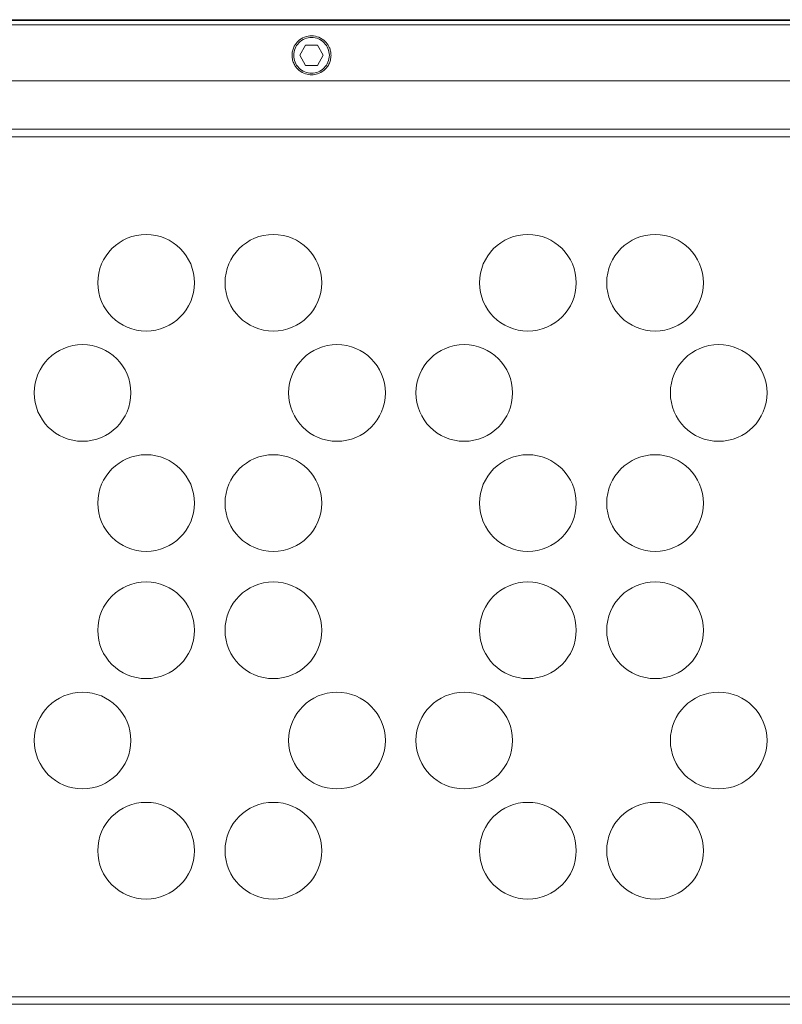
# Model space of a CAD drawing. Header units: millimetres. Extents: x -806 to 2023, y 502 to 1658.
# Tile 14 of 53: x -128 to 22, y 1050 to 1243. Entities that reach past the tile are written whole.
import ezdxf

# ---------------------------------------------------------------- set-up
doc = ezdxf.new("R2010")
doc.units = ezdxf.units.MM

# ---------------------------------------------------------------- blocks, each defined once
blk = doc.blocks.new('Drawing View8')
at = {"color": 7, "linetype": 'Continuous', "lineweight": 18}
for p, q in [((-607.03, 80.11), (-32.03, 80.11)), ((-607.03, 79.98), (-32.03, 79.98)), ((-607.03, 79.07), (-32.03, 79.07)), ((-451.84, 73.11), (-450.69, 75.11)), ((-450.69, 75.11), (-448.38, 75.11)), ((-448.38, 75.11), (-447.23, 73.11)), ((-453.36, 73.26), (-453.36, 73.11)), ((-453.35, 73.11), (-453.36, 73.11)), ((-450.69, 71.11), (-451.84, 73.11)), ((-447.23, 73.11), (-448.38, 71.11)), ((-445.7, 73.11), (-445.72, 73.11)), ((-445.7, 73.11), (-445.71, 73.26)), ((-448.38, 71.11), (-450.69, 71.11)), ((-32.03, 68.11), (-607.03, 68.11)), ((-601.53, 58.61), (-37.53, 58.61)), ((-601.53, 57.11), (-37.53, 57.11)), ((-37.53, -111.89), (-601.53, -111.89)), ((-37.53, -113.39), (-601.53, -113.39))]:
    blk.add_line(p, q, dxfattribs=at)
for centre in [(-482.03, 28.41), (-457.03, 28.41), (-407.03, 28.41), (-382.03, 28.41), (-494.53, 6.76), (-444.53, 6.76), (-419.53, 6.76), (-369.53, 6.76), (-482.03, -14.89), (-457.03, -14.89), (-407.03, -14.89), (-382.03, -14.89), (-482.03, -39.89), (-457.03, -39.89), (-407.03, -39.89), (-382.03, -39.89), (-494.53, -61.55), (-444.53, -61.55), (-419.53, -61.55), (-369.53, -61.55), (-482.03, -83.2), (-457.03, -83.2), (-407.03, -83.2), (-382.03, -83.2)]:
    blk.add_circle(centre, 9.5, dxfattribs=at)
for points, knots in [([(-445.71, 73.26), (-445.74, 73.55), (-445.8, 74.1), (-446.16, 75), (-446.86, 75.96), (-448.05, 76.73), (-449.49, 77.02), (-450.94, 76.76), (-452.16, 76.01), (-452.89, 75.05), (-453.27, 74.12), (-453.33, 73.56), (-453.36, 73.26)], [0, 0, 0, 0, 0.0752261, 0.1417303, 0.2482171, 0.375045, 0.495615, 0.6174146, 0.7451795, 0.8544759, 0.9227577, 1, 1, 1, 1]), ([(-453.36, 73.11), (-453.34, 72.79), (-453.3, 72.19), (-452.98, 71.36), (-452.52, 70.66), (-451.81, 69.95), (-450.8, 69.41), (-449.53, 69.21), (-448.27, 69.41), (-447.26, 69.95), (-446.55, 70.66), (-446.09, 71.36), (-445.77, 72.19), (-445.73, 72.79), (-445.7, 73.11)], [0, 0, 0, 0, 0.0776687, 0.1510387, 0.2201044, 0.2848617, 0.4009557, 0.4999999, 0.5990272, 0.7151157, 0.7798744, 0.8489443, 0.9223214, 1, 1, 1, 1])]:
    blk.add_open_spline(points, degree=3, knots=knots, dxfattribs=at)
for points in [[(-453.03, 73.11), (-452.98, 73.56), (-452.88, 74.48), (-452.07, 75.64), (-450.91, 76.42), (-449.53, 76.7), (-448.16, 76.42), (-447, 75.64), (-446.19, 74.48), (-446.09, 73.56), (-446.03, 73.11)], [(-446.03, 73.11), (-446.09, 72.65), (-446.19, 71.73), (-447, 70.57), (-448.16, 69.79), (-449.53, 69.51), (-450.91, 69.79), (-452.07, 70.57), (-452.88, 71.73), (-452.98, 72.65), (-453.03, 73.11)]]:
    blk.add_open_spline(points, degree=3, dxfattribs=at)

msp = doc.modelspace()

# ---------------------------------------------------------------- block references
at = {"color": 7, "linetype": 'Continuous', "lineweight": 18}
msp.add_blockref('Drawing View8', (379.33, 1163.3), dxfattribs=at)

doc.saveas('drawing.dxf')
